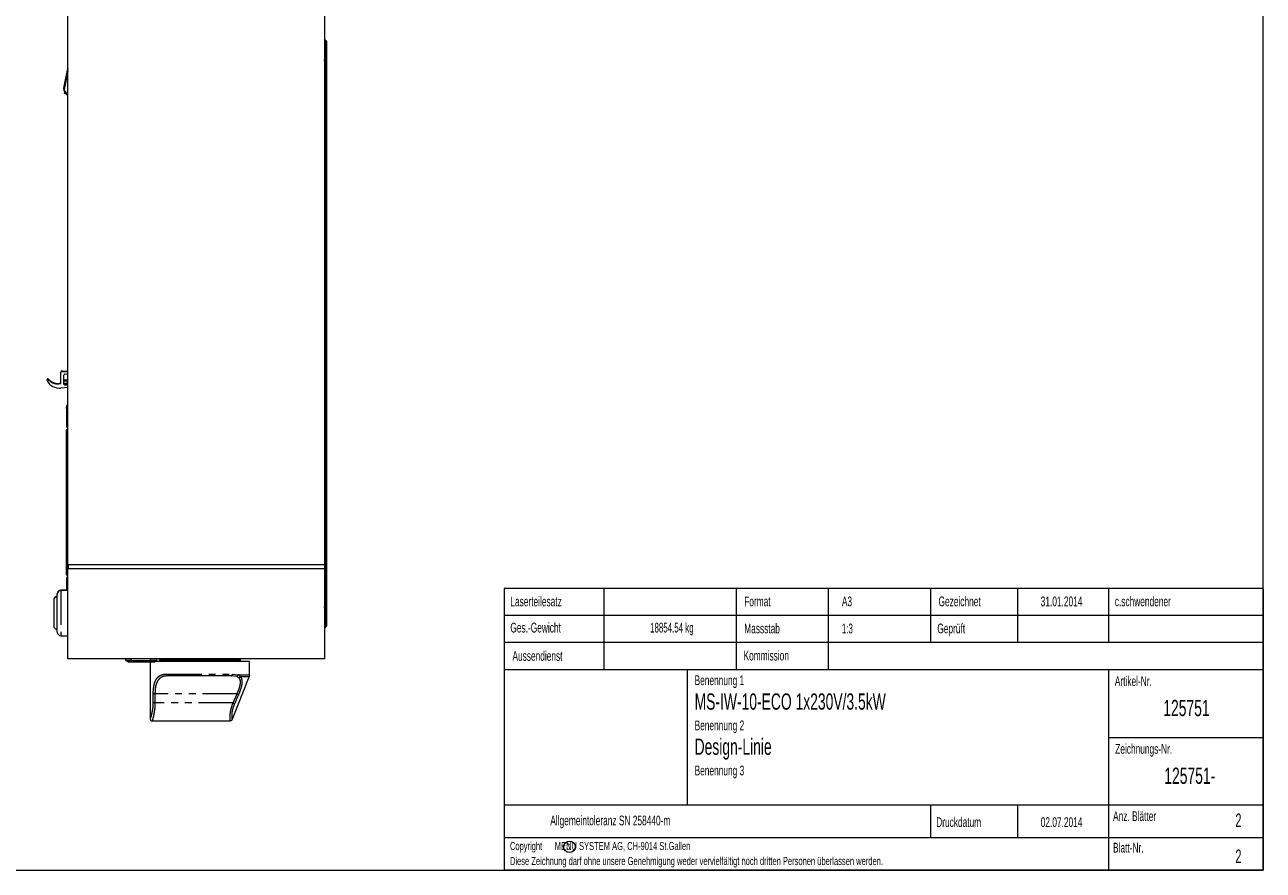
# Model space of a CAD drawing. Header units: millimetres. Extents: x 14 to 1245, y 15 to 876.
# Tile 2 of 3: x 559 to 1245, y 15 to 483. Entities that reach past the tile are written whole.
import ezdxf

# ---------------------------------------------------------------- set-up
doc = ezdxf.new("R2010")
doc.units = ezdxf.units.MM
doc.header["$LTSCALE"] = 3
doc.linetypes.add('PHANTOM', pattern=[12.7, 6.35, -1.27, 1.27, -1.27, 1.27, -1.27])
doc.layers.add('LAYER1', color=2, linetype='Continuous', lineweight=15)
doc.layers.add('LAYER3', color=4, linetype='Continuous')
doc.styles.add('SLDTEXTSTYLE0', font='TXT', dxfattribs={"width": 0.638186})
doc.styles.add('SLDTEXTSTYLE1', font='TXT', dxfattribs={"width": 0.605})

msp = doc.modelspace()

# ---------------------------------------------------------------- linework, layer by layer
at = {"color": 7, "linetype": 'Continuous', "lineweight": 0}
for p, q in [((1244.4, 15), (1244.4, 876)), ((925.44, 126.05), (925.44, 51.05)), ((14.4, 15), (1244.4, 15))]:
    msp.add_line(p, q, dxfattribs=at)
at = {"color": 7, "linetype": 'PHANTOM', "lineweight": 0}
for p, q in [((582.63, 457.73), (580.52, 447.39)), ((580.41, 448.12), (580.41, 448.11)), ((580.42, 448.11), (580.41, 448.11)), ((580.41, 448.08), (580.41, 448.05)), ((579.49, 291.6), (579.49, 291.31)), ((571.89, 286.94), (571.89, 286.66)), ((580.99, 284.07), (580.99, 283.78)), ((582.23, 286.14), (582.23, 284.64)), ((581.73, 263.58), (582.63, 263.58)), ((581.73, 263.24), (582.63, 263.24)), ((581.73, 258.88), (582.63, 258.88)), ((582.63, 258.88), (581.73, 258.88)), ((582.63, 258.68), (581.73, 258.68)), ((582.83, 184.16), (582.83, 182.16)), ((724.93, 182.16), (724.93, 184.16)), ((581.73, 174.12), (582.63, 174.12)), ((581.73, 173.78), (582.63, 173.78)), ((578.73, 170.16), (578.73, 169.91)), ((578.73, 169.91), (578.73, 144.91)), ((617.33, 130.16), (617.63, 131.16)), ((617.63, 132.06), (617.63, 131.16)), ((628.13, 130.16), (628.42, 131.16)), ((628.42, 131.16), (628.42, 132.06)), ((637.69, 123.66), (673.77, 123.66)), ((673.77, 123.66), (676.84, 123.23)), ((676.07, 122.27), (673.11, 122.66)), ((676.84, 123.23), (683.21, 123.23)), ((682.99, 122.12), (678.11, 122.12)), ((629.86, 107.66), (629.86, 112.66)), ((630.8, 112.66), (629.86, 112.66)), ((676.26, 112.66), (630.8, 112.66)), ((630.8, 112.66), (630.8, 107.66)), ((674.06, 107.66), (676.26, 112.66)), ((630.8, 107.66), (629.86, 107.66)), ((674.06, 107.66), (630.8, 107.66))]:
    msp.add_line(p, q, dxfattribs=at)
at = {"color": 179, "linetype": 'Continuous', "lineweight": 0}
for p, q in [((1244.4, 171.05), (824.12, 171.05)), ((824.12, 171.05), (824.12, 15)), ((879.47, 126.05), (879.47, 171.05)), ((952.85, 126.05), (952.85, 171.05)), ((1003.85, 126.05), (1003.85, 171.05)), ((1060.27, 171.05), (1060.27, 141.05)), ((1108.36, 171.05), (1108.36, 141.05)), ((1158.77, 171.05), (1158.77, 141.05)), ((1244.4, 171.05), (1244.4, 15)), ((1244.4, 156.05), (824.12, 156.05)), ((1244.15, 141.05), (824.12, 141.05)), ((1244.12, 126.05), (824.12, 126.05)), ((1158.77, 126), (1158.77, 15)), ((1158.77, 88.5), (1244.15, 88.5)), ((1244.53, 51), (824.53, 51)), ((1060.27, 51), (1060.27, 33)), ((1108.36, 51), (1108.36, 33)), ((1244.4, 33), (824.12, 33)), ((1244.4, 15), (824.12, 15))]:
    msp.add_line(p, q, dxfattribs=at)
at = {"color": 7, "linetype": 'PHANTOM', "lineweight": 0, "flags": 128}
for points in [[(638.34, 122.66), (638.21, 122.68), (638.09, 122.73), (637.98, 122.82), (637.88, 122.95), (637.8, 123.1), (637.74, 123.27), (637.7, 123.46), (637.69, 123.66)], [(673.11, 122.66), (673.24, 122.68), (673.36, 122.73), (673.48, 122.82), (673.58, 122.95), (673.66, 123.1), (673.72, 123.27), (673.76, 123.46), (673.77, 123.66)], [(676.26, 112.66), (676.4, 112.6), (676.53, 112.54), (676.66, 112.48), (676.78, 112.43), (676.88, 112.39), (676.98, 112.34), (677.06, 112.31), (677.12, 112.28)], [(674.06, 107.66), (674.19, 107.6), (674.32, 107.54), (674.44, 107.49), (674.56, 107.43), (674.66, 107.39), (674.75, 107.35), (674.83, 107.31), (674.89, 107.28)]]:
    msp.add_lwpolyline(points, dxfattribs=at)
at = {"color": 179, "linetype": 'Continuous', "lineweight": 0}
msp.add_circle((860.33, 27.99), 3.2, dxfattribs=at)
at = {"color": 7, "linetype": 'PHANTOM', "lineweight": 0}
for centre, radius, start, end in [((675.73, 123.34), 1.12, 288.02582, 354.77019), ((677.12, 122.74), 1.17, 281.17302, 327.74768)]:
    msp.add_arc(centre, radius, start, end, dxfattribs=at)
for points, knots in [([(629.86, 112.66), (629.88, 113.52), (629.94, 115.58), (630.37, 118.09), (631.06, 119.99), (631.78, 121.25), (632.68, 122.22), (633.91, 123.03), (635.55, 123.57), (636.97, 123.63), (637.69, 123.66)], [0, 0, 0, 0, 0.130181, 0.309391, 0.408589, 0.507836, 0.607696, 0.707634, 0.853674, 1, 1, 1, 1]), ([(638.34, 122.66), (637.67, 122.63), (636.31, 122.58), (634.33, 121.98), (632.88, 120.85), (631.96, 119.33), (631.3, 117.6), (630.87, 115.31), (630.82, 113.44), (630.8, 112.66)], [0, 0, 0, 0, 0.145523, 0.295519, 0.493886, 0.590726, 0.690977, 0.869708, 1, 1, 1, 1]), ([(676.07, 122.27), (676.09, 122.27), (676.59, 122.11), (676.97, 121.85), (677.35, 121.6)], [0, 0, 0, 0, 0.033546, 1, 1, 1, 1]), ([(676.26, 112.66), (676.71, 113.68), (677.39, 115.2), (677.94, 117.2), (678.22, 118.82), (678.16, 119.96), (677.86, 120.94), (677.58, 121.31), (677.35, 121.6)], [0, 0, 0, 0, 0.289641, 0.434703, 0.579562, 0.790197, 0.835348, 1, 1, 1, 1]), ([(678.11, 122.12), (677.92, 122.38), (677.59, 122.83), (677.06, 123.11), (676.84, 123.23)], [0, 0, 0, 0, 0.573435, 1, 1, 1, 1]), ([(678.11, 122.12), (678.35, 121.8), (678.94, 120.98), (679.07, 119.23), (678.79, 117.29), (678.25, 115.1), (677.57, 113.41), (677.12, 112.28)], [0, 0, 0, 0, 0.166932, 0.425091, 0.56975, 0.714556, 1, 1, 1, 1]), ([(677.12, 112.28), (676.85, 111.67), (676.11, 110.01), (675.37, 108.34), (674.89, 107.28)], [0, 0, 0, 0, 0.365536, 1, 1, 1, 1]), ([(628.26, 98.75), (628.25, 98.72), (628.2, 98.59), (628.46, 99.3), (628.93, 100.84), (629.5, 103.22), (629.83, 105.65), (629.85, 107.17), (629.86, 107.66)], [0, 0, 0, 0, 0.0574841, 0.2633027, 0.4702848, 0.6848835, 0.9002767, 1, 1, 1, 1]), ([(630.8, 107.66), (630.79, 107.12), (630.77, 105.44), (630.46, 102.74), (629.91, 100.09), (629.45, 98.38), (629.21, 97.58), (629.25, 97.73), (629.26, 97.76)], [0, 0, 0, 0, 0.101851, 0.320693, 0.536038, 0.74146, 0.944411, 1, 1, 1, 1]), ([(672.54, 97.71), (672.53, 97.82), (672.5, 98.11), (672.39, 99.46), (672.46, 101.72), (672.95, 104.6), (673.69, 106.64), (674.06, 107.66)], [0, 0, 0, 0, 0.144962, 0.358617, 0.564232, 0.783413, 1, 1, 1, 1]), ([(674.89, 107.28), (674.52, 106.37), (673.78, 104.54), (673.31, 101.93), (673.27, 99.89), (673.41, 98.7), (673.45, 98.44), (673.47, 98.33)], [0, 0, 0, 0, 0.2144515, 0.4308526, 0.6365997, 0.8543524, 1, 1, 1, 1])]:
    msp.add_open_spline(points, degree=3, knots=knots, dxfattribs=at)
at = {"layer": 'LAYER1', "color": 2, "linetype": 'Continuous', "lineweight": 15}
for p, q in [((582.63, 184.16), (582.63, 570.16)), ((724.63, 570.16), (724.63, 184.16)), ((725.33, 474.66), (724.83, 474.66)), ((724.83, 474.66), (724.83, 184.16)), ((725.83, 474.16), (725.33, 474.66)), ((725.33, 427.06), (725.33, 474.66)), ((725.83, 474.16), (725.83, 426.71)), ((582.63, 458.99), (580.41, 448.11)), ((580.41, 448.08), (582.63, 458.96)), ((580.42, 448.08), (582.63, 458.92)), ((582.63, 459), (580.43, 448.22)), ((580.35, 447.52), (580.35, 447.52)), ((580.35, 447.48), (580.35, 447.45)), ((580.46, 448.34), (580.41, 448.12)), ((580.41, 448.05), (580.46, 448.29)), ((580.46, 448.29), (580.42, 448.08)), ((580.43, 448.22), (580.46, 448.34)), ((580.43, 448.22), (580.43, 448.22)), ((580.52, 447.39), (580.47, 447.05)), ((580.47, 447.05), (582.63, 444.88)), ((581.41, 446.1), (580.94, 445.62)), ((581.6, 444.96), (580.72, 445.19)), ((582.63, 443.93), (580.94, 445.62)), ((725.33, 149.66), (725.33, 427.06)), ((725.83, 426.71), (725.83, 150.16)), ((578.73, 290.9), (578.73, 290.62)), ((578.73, 284.62), (578.73, 290.62)), ((579.49, 291.6), (582.63, 291.32)), ((579.49, 291.31), (582.63, 291.04)), ((580.23, 288.98), (580.23, 284.48)), ((582.63, 289.53), (580.99, 289.68)), ((571.01, 286.62), (571.01, 286.34)), ((582.63, 282.42), (578.73, 282.08)), ((580.99, 284.07), (582.63, 284.21)), ((580.99, 283.78), (582.63, 283.93)), ((582.63, 286.42), (582.23, 286.42)), ((582.63, 286.14), (582.23, 286.14)), ((582.63, 284.64), (582.23, 284.64)), ((581.73, 271.19), (581.73, 271.4)), ((581.73, 270.68), (581.73, 271.19)), ((581.73, 270.68), (581.73, 263.58)), ((581.73, 263.58), (581.73, 263.24)), ((581.73, 263.24), (581.73, 261.43)), ((581.73, 258.68), (581.73, 258.88)), ((581.73, 258.88), (581.73, 258.88)), ((581.73, 258.69), (581.73, 258.68)), ((582.63, 258.69), (581.73, 258.69)), ((581.73, 178.68), (581.73, 258.68)), ((582.63, 182.16), (582.63, 184.16)), ((724.63, 184.16), (582.63, 184.16)), ((582.63, 154.16), (582.63, 182.16)), ((582.63, 182.16), (724.63, 182.16)), ((724.63, 184.16), (724.93, 184.16)), ((724.63, 182.16), (724.93, 182.16)), ((724.63, 182.16), (724.63, 154.16)), ((724.83, 182.16), (724.83, 149.66)), ((724.93, 184.16), (725.13, 184.16)), ((725.13, 182.16), (724.93, 182.16)), ((725.13, 184.16), (725.13, 182.16)), ((581.73, 175.93), (581.73, 174.12)), ((581.73, 175.93), (581.73, 175.93)), ((581.73, 174.12), (581.73, 173.78)), ((581.73, 173.78), (581.73, 169.91)), ((574.73, 164.66), (574.73, 164.41)), ((576.73, 167.91), (576.73, 168.16)), ((576.73, 146.91), (576.73, 167.91)), ((581.73, 170.16), (578.73, 170.16)), ((582.63, 169.91), (578.73, 169.91)), ((574.73, 164.41), (574.73, 150.41)), ((582.63, 132.16), (582.63, 154.16)), ((724.63, 154.16), (724.63, 132.16)), ((578.73, 144.91), (582.63, 144.91)), ((724.83, 149.66), (725.33, 149.66)), ((725.33, 149.66), (725.83, 150.16)), ((724.63, 132.16), (582.63, 132.16)), ((614.63, 132.06), (617.63, 132.06)), ((614.63, 131.16), (614.63, 132.06)), ((616.13, 130.16), (614.63, 131.16)), ((614.63, 131.16), (617.63, 131.16)), ((628.42, 132.06), (617.63, 132.06)), ((617.63, 131.16), (628.42, 131.16)), ((628.42, 132.06), (631.63, 132.06)), ((628.42, 131.16), (631.63, 131.16)), ((630.13, 130.16), (631.63, 131.16)), ((655.73, 130.66), (630.88, 130.66)), ((631.63, 132.06), (631.63, 131.16)), ((633.38, 132.16), (633.14, 131.29)), ((633.14, 131.29), (634.5, 130.66)), ((669.62, 131.29), (633.14, 131.29)), ((683.23, 130.66), (655.73, 130.66)), ((678.31, 131.29), (669.62, 131.29)), ((676.96, 130.66), (678.31, 131.29)), ((678.31, 131.29), (678.08, 132.16)), ((683.23, 128.64), (683.23, 130.66)), ((617.33, 130.16), (616.13, 130.16)), ((628.13, 130.16), (617.33, 130.16)), ((630.13, 130.16), (628.13, 130.16)), ((628.23, 130.16), (628.23, 98.75)), ((683.21, 123.23), (683.21, 127.66)), ((673.11, 122.66), (638.34, 122.66)), ((673.47, 98.33), (682.99, 122.12)), ((683.21, 123.23), (682.99, 122.12)), ((629.26, 97.66), (654.73, 97.66)), ((655.73, 97.71), (672.54, 97.71))]:
    msp.add_line(p, q, dxfattribs=at)
at = {"layer": 'LAYER1', "color": 2, "linetype": 'Continuous', "lineweight": 15, "flags": 128}
for points in [[(580.35, 447.52), (580.36, 447.75), (580.41, 448.11)], [(580.41, 448.08), (580.36, 447.71), (580.35, 447.48)], [(580.72, 445.19), (580.72, 445.22), (580.75, 445.3), (580.78, 445.44), (580.83, 445.62), (580.87, 445.77)], [(582.23, 286.42), (581.84, 286.42), (581.46, 286.42), (581.12, 286.42), (580.81, 286.42), (580.56, 286.42), (580.38, 286.42), (580.27, 286.42), (580.23, 286.42)], [(580.23, 286.14), (580.27, 286.14), (580.38, 286.14), (580.56, 286.14), (580.81, 286.14), (581.12, 286.14), (581.46, 286.14), (581.84, 286.14), (582.23, 286.14)], [(582.23, 284.64), (581.84, 284.64), (581.46, 284.64), (581.12, 284.64), (580.81, 284.64), (580.56, 284.64), (580.38, 284.64), (580.27, 284.64), (580.23, 284.64)]]:
    msp.add_lwpolyline(points, dxfattribs=at)
at = {"layer": 'LAYER1', "color": 2, "linetype": 'Continuous', "lineweight": 15}
for centre, radius, start, end in [((722.83, 464.16), 2, 334.15807, 0), ((579.43, 290.9), 0.7, 84.99821, 180.00175), ((579.43, 290.62), 0.7, 84.99821, 180.00175), ((580.93, 288.98), 0.7, 85.00002, 180.00116), ((571.51, 286.62), 0.5, 40.45296, 180.00035), ((571.51, 286.34), 0.5, 40.45318, 209.67531), ((578.03, 290.05), 8, 209.67485, 275.00005), ((576.89, 291.2), 6.57, 220.45391, 286.25389), ((576.89, 290.92), 6.57, 220.45391, 286.25389), ((580.93, 284.48), 0.7, 179.99884, 274.99998), ((580.93, 284.76), 0.7, 190.01377, 275.00053), ((583.59, 271.38), 1.86, 121.14602, 179.20856), ((583.59, 271.17), 1.86, 121.13055, 179.19539), ((583.59, 270.65), 1.86, 121.13055, 179.19539), ((583.73, 261.43), 2, 180.00839, 236.62458), ((582.53, 53.86), 205.02, 89.9729, 90.22442), ((582.56, 483.29), 224.61, 269.78655, 270.01613), ((582.51, 374.68), 196, 269.76979, 270.03289), ((583.73, 176.13), 2, 123.37563, 179.9913), ((583.73, 176.13), 2, 123.37563, 179.99141), ((583.73, 175.93), 2, 123.37563, 179.9913), ((583.73, 175.93), 2, 123.37563, 179.99141), ((576.73, 164.66), 2, 90, 180), ((576.73, 164.41), 2, 90, 180), ((578.73, 168.16), 2, 90, 180), ((578.73, 167.91), 2, 90, 180), ((722.83, 160.16), 2, 0, 25.84193), ((576.73, 150.41), 2, 180, 270), ((578.73, 146.91), 2, 180, 270)]:
    msp.add_arc(centre, radius, start, end, dxfattribs=at)
msp.add_ellipse((583.35, 447.45), major_axis=(1.6, 2.54), ratio=0.999965, start_param=1.932885, end_param=2.779835, dxfattribs=at)
for points, knots in [([(580.42, 448.08), (580.41, 447.96), (580.4, 447.79), (580.48, 447.58), (580.51, 447.47), (580.52, 447.42), (580.52, 447.4), (580.52, 447.39), (580.52, 447.39)], [0, 0, 0, 0, 0.600848, 0.858743, 0.945387, 0.976016, 0.988588, 1, 1, 1, 1]), ([(683.21, 127.66), (683.21, 127.77), (683.21, 127.99), (683.22, 128.29), (683.22, 128.52), (683.23, 128.64), (683.23, 128.64), (683.23, 128.64)], [0, 0, 0, 0, 0.214741, 0.429479, 0.644305, 0.859189, 1, 1, 1, 1]), ([(628.24, 98.75), (628.23, 98.72), (628.22, 98.61), (628.25, 98.4), (628.36, 98.13), (628.58, 97.87), (628.9, 97.7), (629.15, 97.63), (629.28, 97.66), (629.28, 97.66)], [0, 0, 0, 0, 0.0631635, 0.192662, 0.3719772, 0.5655776, 0.775107, 0.9947919, 1, 1, 1, 1]), ([(654.73, 97.66), (654.74, 97.66), (654.76, 97.66), (654.93, 97.68), (655.18, 97.69), (655.47, 97.7), (655.65, 97.71), (655.73, 97.71)], [0, 0, 0, 0, 0.213967, 0.427905, 0.642506, 0.857561, 1, 1, 1, 1]), ([(673.47, 98.33), (673.42, 98.23), (673.31, 98.03), (673.04, 97.82), (672.77, 97.72), (672.6, 97.71), (672.54, 97.71)], [0, 0, 0, 0, 0.28449, 0.569024, 0.852492, 1, 1, 1, 1])]:
    msp.add_open_spline(points, degree=3, knots=knots, dxfattribs=at)

# ---------------------------------------------------------------- texts
at = {"layer": 'LAYER3', "color": 4, "linetype": 'Continuous', "lineweight": 15}
for s, insert, char_height, attachment_point, style in [('Laserteilesatz', (827.61, 166.57), 5.4102, 1, 'SLDTEXTSTYLE0'), ('Format', (957.12, 166.6), 5.41, 1, 'SLDTEXTSTYLE0'), ('A3', (1011.19, 166.6), 5.41, 1, 'SLDTEXTSTYLE0'), ('Gezeichnet', (1064.72, 166.6), 5.41, 1, 'SLDTEXTSTYLE0'), ('31.01.2014', (1132.86, 166.6), 5.41, 2, 'SLDTEXTSTYLE0'), ('c.schwendener', (1162.33, 166.6), 5.4102, 1, 'SLDTEXTSTYLE0'), ('Ges.-Gewicht', (827.61, 152.08), 5.4102, 1, 'SLDTEXTSTYLE0'), ('18854.54 kg', (917.05, 152.08), 5.4102, 2, 'SLDTEXTSTYLE1'), ('Massstab', (957.12, 151.61), 5.41, 1, 'SLDTEXTSTYLE0'), ('1:3', (1011.19, 151.61), 5.41, 1, 'SLDTEXTSTYLE1'), ('Geprüft', (1064.05, 151.61), 5.41, 1, 'SLDTEXTSTYLE0'), ('Aussendienst', (828.77, 136.41), 5.4102, 1, 'SLDTEXTSTYLE0'), ('Kommission', (956.74, 136.58), 5.41, 1, 'SLDTEXTSTYLE0'), ('Benennung 1', (929.64, 122.92), 5.4102, 1, 'SLDTEXTSTYLE0'), ('Artikel-Nr.', (1162.33, 122.44), 5.4102, 1, 'SLDTEXTSTYLE0'), ('MS-IW-10-ECO 1x230V/3.5kW', (929.64, 112.92), 9, 1, 'SLDTEXTSTYLE0'), ('125751', (1202, 109.35), 9, 2, 'SLDTEXTSTYLE0'), ('Benennung 2', (929.64, 97.93), 5.4102, 1, 'SLDTEXTSTYLE0'), ('Design-Linie', (929.64, 87.93), 9, 1, 'SLDTEXTSTYLE0'), ('Zeichnungs-Nr.', (1162.56, 84.94), 5.4102, 1, 'SLDTEXTSTYLE0'), ('Benennung 3', (929.64, 72.94), 5.4102, 1, 'SLDTEXTSTYLE0'), ('125751-', (1203.85, 71.85), 9, 2, 'SLDTEXTSTYLE0'), ('Anz. Blätter', (1161.36, 47.66), 5.4102, 1, 'SLDTEXTSTYLE0'), ('Allgemeintoleranz SN 258440-m', (882.97, 45.26), 5.4102, 2, 'SLDTEXTSTYLE0'), ('Druckdatum', (1063.42, 44.34), 5.41, 1, 'SLDTEXTSTYLE0'), ('02.07.2014', (1132.86, 44.34), 5.41, 2, 'SLDTEXTSTYLE0'), ('2', (1230.8, 46.42), 7.5, 2, 'SLDTEXTSTYLE1'), ('Copyright      MENU SYSTEM AG, CH-9014 St.Gallen', (827.4, 30.67), 4.4958, 1, 'SLDTEXTSTYLE0'), ('c', (858.62, 30.83), 4.5, 1, 'SLDTEXTSTYLE0'), ('Blatt-Nr.', (1161.36, 30.19), 5.41, 1, 'SLDTEXTSTYLE0'), ('Diese Zeichnung darf ohne unsere Genehmigung weder vervielfältigt noch dritten Personen überlassen werden.', (827.4, 22.36), 4.4958, 1, 'SLDTEXTSTYLE0'), ('2', (1230.8, 26.48), 7.5, 2, 'SLDTEXTSTYLE1')]:
    msp.add_mtext(s, dxfattribs=dict(at, insert=insert, char_height=char_height, attachment_point=attachment_point, style=style))

doc.saveas('drawing.dxf')
